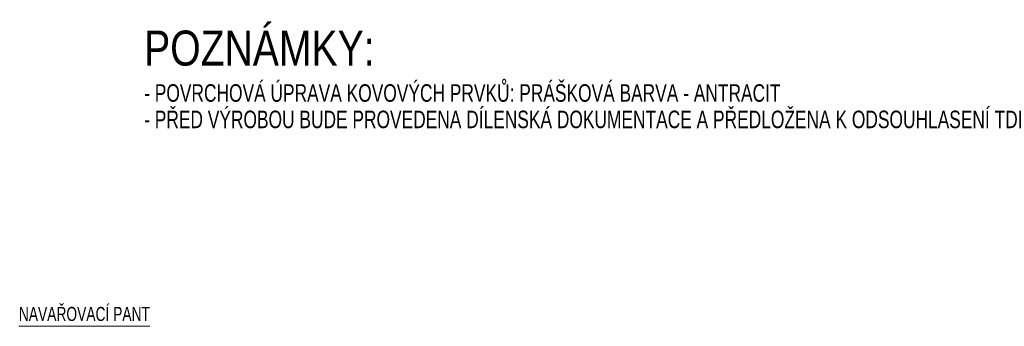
# Model space of a CAD drawing. Header units: millimetres. Extents: x -4951 to 2212, y -33301 to -28532.
# Tile 11 of 11: x -600 to 2212, y -31392 to -30518. Entities that reach past the tile are written whole.
import ezdxf

# ---------------------------------------------------------------- set-up
doc = ezdxf.new("R2010")
doc.units = ezdxf.units.MM
doc.layers.add('XR$1$(Z11) - OCELOVÁ KLEC - POHLED_1', color=7, linetype='Continuous', lineweight=25)
doc.styles.add('ARIAL', font='ARIAL.TTF')
doc.styles.add('ARIALNARROW', font='ARIALN.TTF')

msp = doc.modelspace()

# ---------------------------------------------------------------- linework, layer by layer
at = {"layer": 'XR$1$(Z11) - OCELOVÁ KLEC - POHLED_1', "color": 6, "linetype": 'Continuous', "lineweight": 13}
msp.add_line((-602.3, -31392), (-227.9, -31392), dxfattribs=at)

# ---------------------------------------------------------------- texts
at = {"layer": 'XR$1$(Z11) - OCELOVÁ KLEC - POHLED_1', "color": 7, "linetype": 'Continuous', "lineweight": 50, "insert": (-244.6, -30650.1), "char_height": 100, "width": 698.649, "attachment_point": 7, "style": 'ARIAL'}
msp.add_mtext('\\W0.80;POZNÁMKY:', dxfattribs=at)
at = {"layer": 'XR$1$(Z11) - OCELOVÁ KLEC - POHLED_1', "color": 7, "linetype": 'Continuous', "lineweight": 13, "insert": (-244.6, -30701.7), "char_height": 50, "width": 2644.706, "attachment_point": 1, "line_spacing_factor": 0.903614, "style": 'ARIALNARROW'}
msp.add_mtext('\\W0.93;- POVRCHOVÁ ÚPRAVA KOVOVÝCH PRVKŮ: PRÁŠKOVÁ BARVA - ANTRACIT\\P- PŘED VÝROBOU BUDE PROVEDENA DÍLENSKÁ DOKUMENTACE A PŘEDLOŽENA K ODSOUHLASENÍ TDI', dxfattribs=at)
at = {"layer": 'XR$1$(Z11) - OCELOVÁ KLEC - POHLED_1', "color": 6, "linetype": 'Continuous', "lineweight": 18, "insert": (-602.3, -31377.4), "char_height": 40, "width": 391.584, "attachment_point": 7, "style": 'ARIALNARROW'}
msp.add_mtext('\\W0.86;NAVAŘOVACÍ PANT', dxfattribs=at)

doc.saveas('drawing.dxf')
